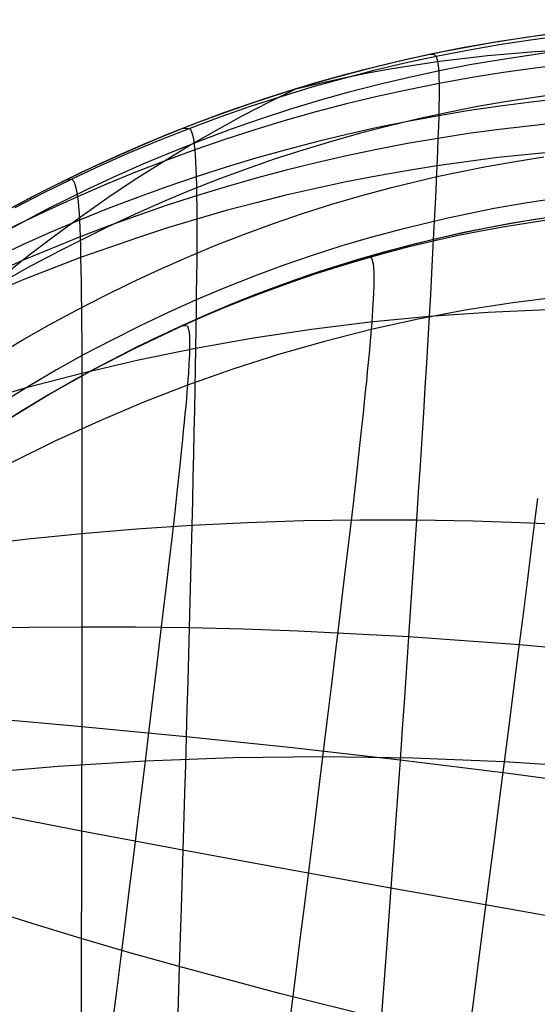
# Model space of a CAD drawing. Header units: millimetres. Extents: x -58 to 58, y -58 to 57.
# Tile 10 of 102: x -24.12 to -15.56, y -47.36 to -31.07. Entities that reach past the tile are written whole.
import ezdxf

# ---------------------------------------------------------------- set-up
doc = ezdxf.new("R2010")
doc.units = ezdxf.units.MM
doc.header["$MEASUREMENT"] = 0
doc.layers.add('Predefinito', color=5, linetype='Continuous')

msp = doc.modelspace()

# ---------------------------------------------------------------- linework, layer by layer
at = {"layer": 'Predefinito'}
for points in [[(-15.336, -31.31), (-16.229, -31.442), (-17.125, -31.606), (-17.575, -31.7), (-18.025, -31.803), (-18.475, -31.915), (-18.926, -32.036), (-19.378, -32.166), (-19.83, -32.305), (-20.283, -32.454), (-20.735, -32.612), (-21.188, -32.78), (-21.641, -32.958), (-22.094, -33.146), (-22.547, -33.344), (-23, -33.553), (-23.453, -33.772), (-23.905, -34.001), (-24.358, -34.24)], [(-15.314, -32.316), (-16.059, -32.427), (-16.551, -32.513), (-17.04, -32.609), (-17.527, -32.714), (-18.01, -32.829), (-18.49, -32.953), (-18.967, -33.087), (-19.442, -33.231), (-19.913, -33.384), (-20.381, -33.547), (-20.846, -33.72), (-21.308, -33.902), (-21.767, -34.094), (-22.223, -34.295), (-22.677, -34.506), (-23.463, -34.898), (-24.016, -35.193), (-24.452, -35.438)], [(-24.743, -36.775), (-24.081, -36.378), (-23.636, -36.125), (-23.186, -35.881), (-22.733, -35.646), (-22.275, -35.422), (-21.814, -35.207), (-21.348, -35.002), (-20.879, -34.807), (-20.405, -34.622), (-19.927, -34.447), (-19.445, -34.282), (-18.959, -34.128), (-18.468, -33.984), (-17.973, -33.851), (-17.223, -33.67), (-16.465, -33.514), (-15.96, -33.424), (-15.454, -33.345)], [(-15.146, -34.311), (-15.567, -34.374), (-15.989, -34.444), (-16.411, -34.522), (-16.834, -34.609), (-17.256, -34.704), (-17.679, -34.808), (-18.102, -34.92), (-18.526, -35.042), (-18.95, -35.173), (-19.374, -35.313), (-19.799, -35.464), (-20.224, -35.623), (-20.65, -35.793), (-21.076, -35.974), (-21.503, -36.164), (-21.93, -36.366), (-22.358, -36.578), (-22.787, -36.801), (-23.216, -37.035), (-23.646, -37.281), (-24.076, -37.539), (-24.507, -37.808)], [(-15.146, -34.311), (-15.567, -34.374), (-15.989, -34.444), (-16.411, -34.522), (-16.834, -34.609), (-17.256, -34.704), (-17.679, -34.808), (-18.102, -34.92), (-18.526, -35.042), (-18.95, -35.173), (-19.374, -35.313), (-19.799, -35.464), (-20.224, -35.623), (-20.65, -35.793), (-21.076, -35.974), (-21.503, -36.164), (-21.93, -36.366), (-22.358, -36.578), (-22.787, -36.801), (-23.216, -37.035), (-23.646, -37.281), (-24.076, -37.539), (-24.507, -37.808)], [(-15.206, -34.319), (-16.009, -34.447), (-16.408, -34.522), (-16.807, -34.603), (-17.204, -34.692), (-17.599, -34.788), (-17.993, -34.891), (-18.385, -35.001), (-18.774, -35.118), (-19.161, -35.242), (-19.546, -35.373), (-19.928, -35.511), (-20.309, -35.656), (-20.686, -35.808), (-21.061, -35.967), (-21.434, -36.133), (-22.168, -36.482), (-22.89, -36.856), (-23.6, -37.255), (-24.298, -37.676)]]:
    msp.add_lwpolyline(points, dxfattribs=at)
at = {"layer": 'Predefinito', "extrusion": (0.98969, 0.143224, 0)}
msp.add_lwpolyline([(-29.788, 320), (-29.766, 320), (-29.744, 319.999), (-29.721, 319.998), (-29.698, 319.996), (-29.676, 319.994), (-29.653, 319.991), (-29.629, 319.987), (-29.606, 319.983), (-29.583, 319.979), (-29.56, 319.974), (-29.536, 319.968), (-29.513, 319.961), (-29.49, 319.954), (-29.467, 319.947), (-29.443, 319.939), (-29.42, 319.93), (-29.397, 319.92), (-29.374, 319.91), (-29.352, 319.9), (-29.329, 319.888), (-29.307, 319.876), (-29.285, 319.864), (-29.263, 319.851), (-29.241, 319.837), (-29.22, 319.823), (-29.199, 319.808), (-29.178, 319.792), (-29.158, 319.776), (-29.138, 319.76), (-29.119, 319.743), (-29.1, 319.725), (-29.081, 319.707), (-29.063, 319.689), (-29.046, 319.67), (-29.028, 319.65), (-29.012, 319.63), (-28.996, 319.61), (-28.98, 319.589), (-28.966, 319.568), (-28.951, 319.547), (-28.938, 319.526), (-28.924, 319.504), (-28.912, 319.482), (-28.9, 319.459), (-28.889, 319.437), (-28.878, 319.414), (-28.868, 319.391), (-28.858, 319.368), (-28.85, 319.345), (-28.841, 319.322), (-28.834, 319.298), (-28.827, 319.275), (-28.82, 319.252), (-28.815, 319.229), (-28.81, 319.205), (-28.805, 319.182), (-28.801, 319.159), (-28.798, 319.136), (-28.795, 319.113), (-28.792, 319.09), (-28.791, 319.067), (-28.789, 319.045), (-28.789, 319.022), (-28.788, 319)], dxfattribs=at)
at = {"layer": 'Predefinito', "extrusion": (0.98671, 0.162491, 0)}
msp.add_lwpolyline([(-29.387, 320), (-29.365, 320), (-29.343, 319.999), (-29.32, 319.998), (-29.297, 319.996), (-29.274, 319.994), (-29.251, 319.991), (-29.228, 319.987), (-29.205, 319.983), (-29.182, 319.979), (-29.159, 319.974), (-29.135, 319.968), (-29.112, 319.961), (-29.089, 319.954), (-29.065, 319.947), (-29.042, 319.939), (-29.019, 319.93), (-28.996, 319.92), (-28.973, 319.91), (-28.95, 319.9), (-28.928, 319.888), (-28.905, 319.876), (-28.883, 319.864), (-28.861, 319.851), (-28.84, 319.837), (-28.819, 319.823), (-28.798, 319.808), (-28.777, 319.792), (-28.757, 319.776), (-28.737, 319.76), (-28.718, 319.743), (-28.699, 319.725), (-28.68, 319.707), (-28.662, 319.689), (-28.644, 319.67), (-28.627, 319.65), (-28.611, 319.63), (-28.595, 319.61), (-28.579, 319.589), (-28.564, 319.568), (-28.55, 319.547), (-28.536, 319.526), (-28.523, 319.504), (-28.511, 319.482), (-28.499, 319.459), (-28.488, 319.437), (-28.477, 319.414), (-28.467, 319.391), (-28.457, 319.368), (-28.448, 319.345), (-28.44, 319.322), (-28.433, 319.298), (-28.426, 319.275), (-28.419, 319.252), (-28.414, 319.229), (-28.408, 319.205), (-28.404, 319.182), (-28.4, 319.159), (-28.396, 319.136), (-28.393, 319.113), (-28.391, 319.09), (-28.389, 319.067), (-28.388, 319.045), (-28.387, 319.022), (-28.387, 319)], dxfattribs=at)
at = {"layer": 'Predefinito', "extrusion": (0.979499, 0.201447, 0)}
msp.add_lwpolyline([(-28.508, 320), (-28.486, 320), (-28.463, 319.999), (-28.441, 319.998), (-28.418, 319.996), (-28.395, 319.994), (-28.372, 319.991), (-28.349, 319.987), (-28.326, 319.983), (-28.303, 319.979), (-28.279, 319.974), (-28.256, 319.968), (-28.233, 319.961), (-28.209, 319.954), (-28.186, 319.947), (-28.163, 319.939), (-28.14, 319.93), (-28.117, 319.92), (-28.094, 319.91), (-28.071, 319.9), (-28.049, 319.888), (-28.026, 319.876), (-28.004, 319.864), (-27.982, 319.851), (-27.961, 319.837), (-27.939, 319.823), (-27.918, 319.808), (-27.898, 319.792), (-27.878, 319.776), (-27.858, 319.76), (-27.838, 319.743), (-27.819, 319.725), (-27.801, 319.707), (-27.783, 319.689), (-27.765, 319.67), (-27.748, 319.65), (-27.731, 319.63), (-27.715, 319.61), (-27.7, 319.589), (-27.685, 319.568), (-27.671, 319.547), (-27.657, 319.526), (-27.644, 319.504), (-27.631, 319.482), (-27.62, 319.459), (-27.608, 319.437), (-27.598, 319.414), (-27.588, 319.391), (-27.578, 319.368), (-27.569, 319.345), (-27.561, 319.322), (-27.553, 319.298), (-27.546, 319.275), (-27.54, 319.252), (-27.534, 319.229), (-27.529, 319.205), (-27.525, 319.182), (-27.521, 319.159), (-27.517, 319.136), (-27.514, 319.113), (-27.512, 319.09), (-27.51, 319.067), (-27.509, 319.045), (-27.508, 319.022), (-27.508, 319)], dxfattribs=at)
at = {"layer": 'Predefinito', "extrusion": (0.959966, 0.280117, 0)}
msp.add_lwpolyline([(-26.449, 320), (-26.427, 320), (-26.405, 319.999), (-26.382, 319.998), (-26.36, 319.996), (-26.337, 319.994), (-26.314, 319.991), (-26.291, 319.987), (-26.267, 319.983), (-26.244, 319.979), (-26.221, 319.974), (-26.198, 319.968), (-26.174, 319.961), (-26.151, 319.954), (-26.128, 319.947), (-26.104, 319.939), (-26.081, 319.93), (-26.058, 319.92), (-26.035, 319.91), (-26.013, 319.9), (-25.99, 319.888), (-25.968, 319.876), (-25.946, 319.864), (-25.924, 319.851), (-25.902, 319.837), (-25.881, 319.823), (-25.86, 319.808), (-25.839, 319.792), (-25.819, 319.776), (-25.799, 319.76), (-25.78, 319.743), (-25.761, 319.725), (-25.742, 319.707), (-25.724, 319.689), (-25.707, 319.67), (-25.69, 319.65), (-25.673, 319.63), (-25.657, 319.61), (-25.642, 319.589), (-25.627, 319.568), (-25.612, 319.547), (-25.599, 319.526), (-25.586, 319.504), (-25.573, 319.482), (-25.561, 319.459), (-25.55, 319.437), (-25.539, 319.414), (-25.529, 319.391), (-25.52, 319.368), (-25.511, 319.345), (-25.503, 319.322), (-25.495, 319.298), (-25.488, 319.275), (-25.482, 319.252), (-25.476, 319.229), (-25.471, 319.205), (-25.466, 319.182), (-25.462, 319.159), (-25.459, 319.136), (-25.456, 319.113), (-25.453, 319.09), (-25.452, 319.067), (-25.45, 319.045), (-25.45, 319.022), (-25.449, 319)], dxfattribs=at)
at = {"layer": 'Predefinito', "extrusion": (1, 0, 0)}
msp.add_lwpolyline([(-32.305, 319), (-32.305, 59.998)], dxfattribs=at)
at = {"layer": 'Predefinito', "extrusion": (0.954019, 0.299746, 0)}
msp.add_lwpolyline([(-25.875, 320), (-25.853, 320), (-25.831, 319.999), (-25.808, 319.998), (-25.785, 319.996), (-25.763, 319.994), (-25.74, 319.991), (-25.717, 319.987), (-25.693, 319.983), (-25.67, 319.979), (-25.647, 319.974), (-25.623, 319.968), (-25.6, 319.961), (-25.577, 319.954), (-25.554, 319.947), (-25.53, 319.939), (-25.507, 319.93), (-25.484, 319.92), (-25.461, 319.91), (-25.439, 319.9), (-25.416, 319.888), (-25.394, 319.876), (-25.372, 319.864), (-25.35, 319.851), (-25.328, 319.837), (-25.307, 319.823), (-25.286, 319.808), (-25.265, 319.792), (-25.245, 319.776), (-25.225, 319.76), (-25.206, 319.743), (-25.187, 319.725), (-25.168, 319.707), (-25.15, 319.689), (-25.133, 319.67), (-25.115, 319.65), (-25.099, 319.63), (-25.083, 319.61), (-25.067, 319.589), (-25.053, 319.568), (-25.038, 319.547), (-25.025, 319.526), (-25.011, 319.504), (-24.999, 319.482), (-24.987, 319.459), (-24.976, 319.437), (-24.965, 319.414), (-24.955, 319.391), (-24.946, 319.368), (-24.937, 319.345), (-24.928, 319.322), (-24.921, 319.298), (-24.914, 319.275), (-24.908, 319.252), (-24.902, 319.229), (-24.897, 319.205), (-24.892, 319.182), (-24.888, 319.159), (-24.885, 319.136), (-24.882, 319.113), (-24.879, 319.09), (-24.878, 319.067), (-24.876, 319.045), (-24.876, 319.022), (-24.875, 319)], dxfattribs=at)
at = {"layer": 'Predefinito', "extrusion": (0.947654, 0.3193, 0)}
msp.add_lwpolyline([(-25.279, 320), (-25.256, 320), (-25.234, 319.999), (-25.211, 319.998), (-25.189, 319.996), (-25.166, 319.994), (-25.143, 319.991), (-25.12, 319.987), (-25.097, 319.983), (-25.073, 319.979), (-25.05, 319.974), (-25.027, 319.968), (-25.003, 319.961), (-24.98, 319.954), (-24.957, 319.947), (-24.934, 319.939), (-24.91, 319.93), (-24.887, 319.92), (-24.865, 319.91), (-24.842, 319.9), (-24.819, 319.888), (-24.797, 319.876), (-24.775, 319.864), (-24.753, 319.851), (-24.731, 319.837), (-24.71, 319.823), (-24.689, 319.808), (-24.668, 319.792), (-24.648, 319.776), (-24.628, 319.76), (-24.609, 319.743), (-24.59, 319.725), (-24.571, 319.707), (-24.553, 319.689), (-24.536, 319.67), (-24.519, 319.65), (-24.502, 319.63), (-24.486, 319.61), (-24.471, 319.589), (-24.456, 319.568), (-24.442, 319.547), (-24.428, 319.526), (-24.415, 319.504), (-24.402, 319.482), (-24.39, 319.459), (-24.379, 319.437), (-24.368, 319.414), (-24.358, 319.391), (-24.349, 319.368), (-24.34, 319.345), (-24.332, 319.322), (-24.324, 319.298), (-24.317, 319.275), (-24.311, 319.252), (-24.305, 319.229), (-24.3, 319.205), (-24.295, 319.182), (-24.291, 319.159), (-24.288, 319.136), (-24.285, 319.113), (-24.283, 319.09), (-24.281, 319.067), (-24.28, 319.045), (-24.279, 319.022), (-24.279, 319)], dxfattribs=at)
at = {"layer": 'Predefinito', "extrusion": (0.933871, 0.35761, 0)}
msp.add_lwpolyline([(-24.035, 320), (-24.013, 320), (-23.991, 319.999), (-23.968, 319.998), (-23.946, 319.996), (-23.923, 319.994), (-23.9, 319.991), (-23.877, 319.987), (-23.853, 319.983), (-23.83, 319.979), (-23.807, 319.974), (-23.784, 319.968), (-23.76, 319.961), (-23.737, 319.954), (-23.714, 319.947), (-23.69, 319.939), (-23.667, 319.93), (-23.644, 319.92), (-23.621, 319.91), (-23.599, 319.9), (-23.576, 319.888), (-23.554, 319.876), (-23.532, 319.864), (-23.51, 319.851), (-23.488, 319.837), (-23.467, 319.823), (-23.446, 319.808), (-23.425, 319.792), (-23.405, 319.776), (-23.385, 319.76), (-23.366, 319.743), (-23.347, 319.725), (-23.328, 319.707), (-23.31, 319.689), (-23.293, 319.67), (-23.276, 319.65), (-23.259, 319.63), (-23.243, 319.61), (-23.228, 319.589), (-23.213, 319.568), (-23.198, 319.547), (-23.185, 319.526), (-23.172, 319.504), (-23.159, 319.482), (-23.147, 319.459), (-23.136, 319.437), (-23.125, 319.414), (-23.115, 319.391), (-23.106, 319.368), (-23.097, 319.345), (-23.089, 319.322), (-23.081, 319.298), (-23.074, 319.275), (-23.068, 319.252), (-23.062, 319.229), (-23.057, 319.205), (-23.052, 319.182), (-23.048, 319.159), (-23.045, 319.136), (-23.042, 319.113), (-23.039, 319.09), (-23.038, 319.067), (-23.036, 319.045), (-23.036, 319.022), (-23.035, 319)], dxfattribs=at)
at = {"layer": 'Predefinito', "extrusion": (0.98682, 0.16182, 0)}
msp.add_lwpolyline([(-30.401, 320), (-30.423, 320), (-30.445, 319.999), (-30.468, 319.998), (-30.491, 319.996), (-30.514, 319.994), (-30.537, 319.991), (-30.56, 319.987), (-30.583, 319.983), (-30.606, 319.979), (-30.629, 319.974), (-30.653, 319.968), (-30.676, 319.961), (-30.699, 319.954), (-30.723, 319.947), (-30.746, 319.939), (-30.769, 319.93), (-30.792, 319.92), (-30.815, 319.91), (-30.838, 319.9), (-30.86, 319.888), (-30.883, 319.876), (-30.905, 319.864), (-30.926, 319.851), (-30.948, 319.837), (-30.969, 319.823), (-30.99, 319.808), (-31.011, 319.792), (-31.031, 319.776), (-31.051, 319.76), (-31.07, 319.743), (-31.089, 319.725), (-31.108, 319.707), (-31.126, 319.689), (-31.144, 319.67), (-31.161, 319.65), (-31.177, 319.63), (-31.193, 319.61), (-31.209, 319.589), (-31.224, 319.568), (-31.238, 319.547), (-31.252, 319.526), (-31.265, 319.504), (-31.277, 319.482), (-31.289, 319.459), (-31.3, 319.437), (-31.311, 319.414), (-31.321, 319.391), (-31.331, 319.368), (-31.339, 319.345), (-31.348, 319.322), (-31.355, 319.298), (-31.362, 319.275), (-31.369, 319.252), (-31.374, 319.229), (-31.38, 319.205), (-31.384, 319.182), (-31.388, 319.159), (-31.392, 319.136), (-31.395, 319.113), (-31.397, 319.09), (-31.399, 319.067), (-31.4, 319.045), (-31.401, 319.022), (-31.401, 319)], dxfattribs=at)
at = {"layer": 'Predefinito', "extrusion": (0.902605, 0.430471, 0)}
msp.add_lwpolyline([(-21.384, 320), (-21.362, 320), (-21.339, 319.999), (-21.317, 319.998), (-21.294, 319.996), (-21.271, 319.994), (-21.248, 319.991), (-21.225, 319.987), (-21.202, 319.983), (-21.179, 319.979), (-21.155, 319.974), (-21.132, 319.968), (-21.109, 319.961), (-21.085, 319.954), (-21.062, 319.947), (-21.039, 319.939), (-21.016, 319.93), (-20.993, 319.92), (-20.97, 319.91), (-20.947, 319.9), (-20.925, 319.888), (-20.902, 319.876), (-20.88, 319.864), (-20.858, 319.851), (-20.837, 319.837), (-20.815, 319.823), (-20.794, 319.808), (-20.774, 319.792), (-20.754, 319.776), (-20.734, 319.76), (-20.714, 319.743), (-20.695, 319.725), (-20.677, 319.707), (-20.659, 319.689), (-20.641, 319.67), (-20.624, 319.65), (-20.608, 319.63), (-20.592, 319.61), (-20.576, 319.589), (-20.561, 319.568), (-20.547, 319.547), (-20.533, 319.526), (-20.52, 319.504), (-20.508, 319.482), (-20.496, 319.459), (-20.484, 319.437), (-20.474, 319.414), (-20.464, 319.391), (-20.454, 319.368), (-20.445, 319.345), (-20.437, 319.322), (-20.429, 319.298), (-20.422, 319.275), (-20.416, 319.252), (-20.41, 319.229), (-20.405, 319.205), (-20.401, 319.182), (-20.397, 319.159), (-20.393, 319.136), (-20.39, 319.113), (-20.388, 319.09), (-20.386, 319.067), (-20.385, 319.045), (-20.384, 319.022), (-20.384, 319)], dxfattribs=at)
at = {"layer": 'Predefinito', "extrusion": (0.976247, 0.21666, 0)}
msp.add_lwpolyline([(-29.139, 320), (-29.161, 320), (-29.184, 319.999), (-29.206, 319.998), (-29.229, 319.996), (-29.252, 319.994), (-29.275, 319.991), (-29.298, 319.987), (-29.321, 319.983), (-29.344, 319.979), (-29.368, 319.974), (-29.391, 319.968), (-29.414, 319.961), (-29.438, 319.954), (-29.461, 319.947), (-29.484, 319.939), (-29.507, 319.93), (-29.53, 319.92), (-29.553, 319.91), (-29.576, 319.9), (-29.598, 319.888), (-29.621, 319.876), (-29.643, 319.864), (-29.665, 319.851), (-29.686, 319.837), (-29.708, 319.823), (-29.729, 319.808), (-29.749, 319.792), (-29.769, 319.776), (-29.789, 319.76), (-29.809, 319.743), (-29.828, 319.725), (-29.846, 319.707), (-29.864, 319.689), (-29.882, 319.67), (-29.899, 319.65), (-29.915, 319.63), (-29.931, 319.61), (-29.947, 319.589), (-29.962, 319.568), (-29.976, 319.547), (-29.99, 319.526), (-30.003, 319.504), (-30.016, 319.482), (-30.027, 319.459), (-30.039, 319.437), (-30.049, 319.414), (-30.059, 319.391), (-30.069, 319.368), (-30.078, 319.345), (-30.086, 319.322), (-30.094, 319.298), (-30.101, 319.275), (-30.107, 319.252), (-30.113, 319.229), (-30.118, 319.205), (-30.122, 319.182), (-30.126, 319.159), (-30.13, 319.136), (-30.133, 319.113), (-30.135, 319.09), (-30.137, 319.067), (-30.138, 319.045), (-30.139, 319.022), (-30.139, 319)], dxfattribs=at)
at = {"layer": 'Predefinito', "extrusion": (0.977461, 0.211114, 0)}
msp.add_lwpolyline([(-29.275, 320), (-29.297, 320), (-29.32, 319.999), (-29.342, 319.998), (-29.365, 319.996), (-29.388, 319.994), (-29.411, 319.991), (-29.434, 319.987), (-29.457, 319.983), (-29.48, 319.979), (-29.504, 319.974), (-29.527, 319.968), (-29.55, 319.961), (-29.573, 319.954), (-29.597, 319.947), (-29.62, 319.939), (-29.643, 319.93), (-29.666, 319.92), (-29.689, 319.91), (-29.712, 319.9), (-29.734, 319.888), (-29.757, 319.876), (-29.779, 319.864), (-29.801, 319.851), (-29.822, 319.837), (-29.843, 319.823), (-29.864, 319.808), (-29.885, 319.792), (-29.905, 319.776), (-29.925, 319.76), (-29.945, 319.743), (-29.964, 319.725), (-29.982, 319.707), (-30, 319.689), (-30.018, 319.67), (-30.035, 319.65), (-30.051, 319.63), (-30.067, 319.61), (-30.083, 319.589), (-30.098, 319.568), (-30.112, 319.547), (-30.126, 319.526), (-30.139, 319.504), (-30.151, 319.482), (-30.163, 319.459), (-30.175, 319.437), (-30.185, 319.414), (-30.195, 319.391), (-30.205, 319.368), (-30.214, 319.345), (-30.222, 319.322), (-30.229, 319.298), (-30.236, 319.275), (-30.243, 319.252), (-30.249, 319.229), (-30.254, 319.205), (-30.258, 319.182), (-30.262, 319.159), (-30.266, 319.136), (-30.269, 319.113), (-30.271, 319.09), (-30.273, 319.067), (-30.274, 319.045), (-30.275, 319.022), (-30.275, 319)], dxfattribs=at)
at = {"layer": 'Predefinito', "extrusion": (0.978642, 0.205573, 0)}
msp.add_lwpolyline([(-29.409, 320), (-29.431, 320), (-29.453, 319.999), (-29.476, 319.998), (-29.499, 319.996), (-29.522, 319.994), (-29.545, 319.991), (-29.568, 319.987), (-29.591, 319.983), (-29.614, 319.979), (-29.637, 319.974), (-29.661, 319.968), (-29.684, 319.961), (-29.707, 319.954), (-29.731, 319.947), (-29.754, 319.939), (-29.777, 319.93), (-29.8, 319.92), (-29.823, 319.91), (-29.846, 319.9), (-29.868, 319.888), (-29.891, 319.876), (-29.913, 319.864), (-29.935, 319.851), (-29.956, 319.837), (-29.977, 319.823), (-29.998, 319.808), (-30.019, 319.792), (-30.039, 319.776), (-30.059, 319.76), (-30.078, 319.743), (-30.097, 319.725), (-30.116, 319.707), (-30.134, 319.689), (-30.152, 319.67), (-30.169, 319.65), (-30.185, 319.63), (-30.201, 319.61), (-30.217, 319.589), (-30.232, 319.568), (-30.246, 319.547), (-30.26, 319.526), (-30.273, 319.504), (-30.285, 319.482), (-30.297, 319.459), (-30.308, 319.437), (-30.319, 319.414), (-30.329, 319.391), (-30.339, 319.368), (-30.348, 319.345), (-30.356, 319.322), (-30.363, 319.298), (-30.37, 319.275), (-30.377, 319.252), (-30.382, 319.229), (-30.388, 319.205), (-30.392, 319.182), (-30.396, 319.159), (-30.4, 319.136), (-30.403, 319.113), (-30.405, 319.09), (-30.407, 319.067), (-30.408, 319.045), (-30.409, 319.022), (-30.409, 319)], dxfattribs=at)
at = {"layer": 'Predefinito', "extrusion": (0.89412, 0.447828, 0)}
msp.add_lwpolyline([(-20.693, 320), (-20.67, 320), (-20.648, 319.999), (-20.626, 319.998), (-20.603, 319.996), (-20.58, 319.994), (-20.557, 319.991), (-20.534, 319.987), (-20.511, 319.983), (-20.487, 319.979), (-20.464, 319.974), (-20.441, 319.968), (-20.418, 319.961), (-20.394, 319.954), (-20.371, 319.947), (-20.348, 319.939), (-20.325, 319.93), (-20.302, 319.92), (-20.279, 319.91), (-20.256, 319.9), (-20.233, 319.888), (-20.211, 319.876), (-20.189, 319.864), (-20.167, 319.851), (-20.145, 319.837), (-20.124, 319.823), (-20.103, 319.808), (-20.083, 319.792), (-20.062, 319.776), (-20.043, 319.76), (-20.023, 319.743), (-20.004, 319.725), (-19.986, 319.707), (-19.967, 319.689), (-19.95, 319.67), (-19.933, 319.65), (-19.916, 319.63), (-19.9, 319.61), (-19.885, 319.589), (-19.87, 319.568), (-19.856, 319.547), (-19.842, 319.526), (-19.829, 319.504), (-19.816, 319.482), (-19.804, 319.459), (-19.793, 319.437), (-19.782, 319.414), (-19.772, 319.391), (-19.763, 319.368), (-19.754, 319.345), (-19.746, 319.322), (-19.738, 319.298), (-19.731, 319.275), (-19.725, 319.252), (-19.719, 319.229), (-19.714, 319.205), (-19.709, 319.182), (-19.705, 319.159), (-19.702, 319.136), (-19.699, 319.113), (-19.697, 319.09), (-19.695, 319.067), (-19.694, 319.045), (-19.693, 319.022), (-19.693, 319)], dxfattribs=at)
at = {"layer": 'Predefinito', "extrusion": (0.968271, 0.249903, 0)}
msp.add_lwpolyline([(-28.285, 320), (-28.307, 320), (-28.33, 319.999), (-28.352, 319.998), (-28.375, 319.996), (-28.398, 319.994), (-28.421, 319.991), (-28.444, 319.987), (-28.467, 319.983), (-28.49, 319.979), (-28.514, 319.974), (-28.537, 319.968), (-28.56, 319.961), (-28.584, 319.954), (-28.607, 319.947), (-28.63, 319.939), (-28.653, 319.93), (-28.676, 319.92), (-28.699, 319.91), (-28.722, 319.9), (-28.745, 319.888), (-28.767, 319.876), (-28.789, 319.864), (-28.811, 319.851), (-28.832, 319.837), (-28.854, 319.823), (-28.875, 319.808), (-28.895, 319.792), (-28.916, 319.776), (-28.935, 319.76), (-28.955, 319.743), (-28.974, 319.725), (-28.992, 319.707), (-29.01, 319.689), (-29.028, 319.67), (-29.045, 319.65), (-29.062, 319.63), (-29.078, 319.61), (-29.093, 319.589), (-29.108, 319.568), (-29.122, 319.547), (-29.136, 319.526), (-29.149, 319.504), (-29.162, 319.482), (-29.173, 319.459), (-29.185, 319.437), (-29.195, 319.414), (-29.206, 319.391), (-29.215, 319.368), (-29.224, 319.345), (-29.232, 319.322), (-29.24, 319.298), (-29.247, 319.275), (-29.253, 319.252), (-29.259, 319.229), (-29.264, 319.205), (-29.269, 319.182), (-29.273, 319.159), (-29.276, 319.136), (-29.279, 319.113), (-29.281, 319.09), (-29.283, 319.067), (-29.284, 319.045), (-29.285, 319.022), (-29.285, 319)], dxfattribs=at)
at = {"layer": 'Predefinito', "extrusion": (0.973719, 0.227751, 0)}
msp.add_lwpolyline([(-28.862, 320), (-28.884, 320), (-28.906, 319.999), (-28.929, 319.998), (-28.952, 319.996), (-28.975, 319.994), (-28.997, 319.991), (-29.021, 319.987), (-29.044, 319.983), (-29.067, 319.979), (-29.09, 319.974), (-29.114, 319.968), (-29.137, 319.961), (-29.16, 319.954), (-29.184, 319.947), (-29.207, 319.939), (-29.23, 319.93), (-29.253, 319.92), (-29.276, 319.91), (-29.299, 319.9), (-29.321, 319.888), (-29.343, 319.876), (-29.366, 319.864), (-29.387, 319.851), (-29.409, 319.837), (-29.43, 319.823), (-29.451, 319.808), (-29.472, 319.792), (-29.492, 319.776), (-29.512, 319.76), (-29.531, 319.743), (-29.55, 319.725), (-29.569, 319.707), (-29.587, 319.689), (-29.605, 319.67), (-29.622, 319.65), (-29.638, 319.63), (-29.654, 319.61), (-29.67, 319.589), (-29.684, 319.568), (-29.699, 319.547), (-29.713, 319.526), (-29.726, 319.504), (-29.738, 319.482), (-29.75, 319.459), (-29.761, 319.437), (-29.772, 319.414), (-29.782, 319.391), (-29.792, 319.368), (-29.8, 319.345), (-29.809, 319.322), (-29.816, 319.298), (-29.823, 319.275), (-29.83, 319.252), (-29.835, 319.229), (-29.841, 319.205), (-29.845, 319.182), (-29.849, 319.159), (-29.853, 319.136), (-29.855, 319.113), (-29.858, 319.09), (-29.86, 319.067), (-29.861, 319.045), (-29.862, 319.022), (-29.862, 319)], dxfattribs=at)
at = {"layer": 'Predefinito', "extrusion": (0.88979, 0.456371, 0)}
msp.add_lwpolyline([(-20.344, 320), (-20.321, 320), (-20.299, 319.999), (-20.276, 319.998), (-20.254, 319.996), (-20.231, 319.994), (-20.208, 319.991), (-20.185, 319.987), (-20.162, 319.983), (-20.138, 319.979), (-20.115, 319.974), (-20.092, 319.968), (-20.068, 319.961), (-20.045, 319.954), (-20.022, 319.947), (-19.999, 319.939), (-19.975, 319.93), (-19.952, 319.92), (-19.93, 319.91), (-19.907, 319.9), (-19.884, 319.888), (-19.862, 319.876), (-19.84, 319.864), (-19.818, 319.851), (-19.796, 319.837), (-19.775, 319.823), (-19.754, 319.808), (-19.733, 319.792), (-19.713, 319.776), (-19.693, 319.76), (-19.674, 319.743), (-19.655, 319.725), (-19.636, 319.707), (-19.618, 319.689), (-19.601, 319.67), (-19.584, 319.65), (-19.567, 319.63), (-19.551, 319.61), (-19.536, 319.589), (-19.521, 319.568), (-19.507, 319.547), (-19.493, 319.526), (-19.48, 319.504), (-19.467, 319.482), (-19.455, 319.459), (-19.444, 319.437), (-19.433, 319.414), (-19.423, 319.391), (-19.414, 319.368), (-19.405, 319.345), (-19.397, 319.322), (-19.389, 319.298), (-19.382, 319.275), (-19.376, 319.252), (-19.37, 319.229), (-19.365, 319.205), (-19.36, 319.182), (-19.356, 319.159), (-19.353, 319.136), (-19.35, 319.113), (-19.348, 319.09), (-19.346, 319.067), (-19.345, 319.045), (-19.344, 319.022), (-19.344, 319)], dxfattribs=at)
at = {"layer": 'Predefinito', "extrusion": (0.885407, 0.464817, 0)}
msp.add_lwpolyline([(-19.992, 320), (-19.97, 320), (-19.948, 319.999), (-19.925, 319.998), (-19.903, 319.996), (-19.88, 319.994), (-19.857, 319.991), (-19.834, 319.987), (-19.81, 319.983), (-19.787, 319.979), (-19.764, 319.974), (-19.741, 319.968), (-19.717, 319.961), (-19.694, 319.954), (-19.671, 319.947), (-19.647, 319.939), (-19.624, 319.93), (-19.601, 319.92), (-19.578, 319.91), (-19.556, 319.9), (-19.533, 319.888), (-19.511, 319.876), (-19.489, 319.864), (-19.467, 319.851), (-19.445, 319.837), (-19.424, 319.823), (-19.403, 319.808), (-19.382, 319.792), (-19.362, 319.776), (-19.342, 319.76), (-19.323, 319.743), (-19.304, 319.725), (-19.285, 319.707), (-19.267, 319.689), (-19.25, 319.67), (-19.233, 319.65), (-19.216, 319.63), (-19.2, 319.61), (-19.185, 319.589), (-19.17, 319.568), (-19.155, 319.547), (-19.142, 319.526), (-19.129, 319.504), (-19.116, 319.482), (-19.104, 319.459), (-19.093, 319.437), (-19.082, 319.414), (-19.072, 319.391), (-19.063, 319.368), (-19.054, 319.345), (-19.046, 319.322), (-19.038, 319.298), (-19.031, 319.275), (-19.025, 319.252), (-19.019, 319.229), (-19.014, 319.205), (-19.009, 319.182), (-19.005, 319.159), (-19.002, 319.136), (-18.999, 319.113), (-18.996, 319.09), (-18.995, 319.067), (-18.993, 319.045), (-18.993, 319.022), (-18.992, 319)], dxfattribs=at)
at = {"layer": 'Predefinito', "extrusion": (0.941504, 0.337002, 0)}
msp.add_lwpolyline([(-25.716, 320), (-25.738, 320), (-25.761, 319.999), (-25.783, 319.998), (-25.806, 319.996), (-25.829, 319.994), (-25.852, 319.991), (-25.875, 319.987), (-25.898, 319.983), (-25.922, 319.979), (-25.945, 319.974), (-25.968, 319.968), (-25.991, 319.961), (-26.015, 319.954), (-26.038, 319.947), (-26.061, 319.939), (-26.084, 319.93), (-26.107, 319.92), (-26.13, 319.91), (-26.153, 319.9), (-26.176, 319.888), (-26.198, 319.876), (-26.22, 319.864), (-26.242, 319.851), (-26.264, 319.837), (-26.285, 319.823), (-26.306, 319.808), (-26.326, 319.792), (-26.347, 319.776), (-26.366, 319.76), (-26.386, 319.743), (-26.405, 319.725), (-26.423, 319.707), (-26.441, 319.689), (-26.459, 319.67), (-26.476, 319.65), (-26.493, 319.63), (-26.509, 319.61), (-26.524, 319.589), (-26.539, 319.568), (-26.553, 319.547), (-26.567, 319.526), (-26.58, 319.504), (-26.593, 319.482), (-26.605, 319.459), (-26.616, 319.437), (-26.627, 319.414), (-26.637, 319.391), (-26.646, 319.368), (-26.655, 319.345), (-26.663, 319.322), (-26.671, 319.298), (-26.678, 319.275), (-26.684, 319.252), (-26.69, 319.229), (-26.695, 319.205), (-26.7, 319.182), (-26.704, 319.159), (-26.707, 319.136), (-26.71, 319.113), (-26.712, 319.09), (-26.714, 319.067), (-26.715, 319.045), (-26.716, 319.022), (-26.716, 319)], dxfattribs=at)
at = {"layer": 'Predefinito', "extrusion": (0.90788, 0.41923, 0)}
msp.add_lwpolyline([(-22.818, 320), (-22.84, 320), (-22.863, 319.999), (-22.885, 319.998), (-22.908, 319.996), (-22.931, 319.994), (-22.954, 319.991), (-22.977, 319.987), (-23, 319.983), (-23.023, 319.979), (-23.047, 319.974), (-23.07, 319.968), (-23.093, 319.961), (-23.116, 319.954), (-23.14, 319.947), (-23.163, 319.939), (-23.186, 319.93), (-23.209, 319.92), (-23.232, 319.91), (-23.255, 319.9), (-23.277, 319.888), (-23.3, 319.876), (-23.322, 319.864), (-23.344, 319.851), (-23.365, 319.837), (-23.386, 319.823), (-23.407, 319.808), (-23.428, 319.792), (-23.448, 319.776), (-23.468, 319.76), (-23.488, 319.743), (-23.507, 319.725), (-23.525, 319.707), (-23.543, 319.689), (-23.561, 319.67), (-23.578, 319.65), (-23.594, 319.63), (-23.61, 319.61), (-23.626, 319.589), (-23.641, 319.568), (-23.655, 319.547), (-23.669, 319.526), (-23.682, 319.504), (-23.694, 319.482), (-23.706, 319.459), (-23.718, 319.437), (-23.728, 319.414), (-23.738, 319.391), (-23.748, 319.368), (-23.757, 319.345), (-23.765, 319.322), (-23.772, 319.298), (-23.779, 319.275), (-23.786, 319.252), (-23.792, 319.229), (-23.797, 319.205), (-23.801, 319.182), (-23.805, 319.159), (-23.809, 319.136), (-23.812, 319.113), (-23.814, 319.09), (-23.816, 319.067), (-23.817, 319.045), (-23.818, 319.022), (-23.818, 319)], dxfattribs=at)
at = {"layer": 'Predefinito', "extrusion": (0.869349, 0.494199, 0)}
msp.add_lwpolyline([(-19.723, 320), (-19.745, 320), (-19.767, 319.999), (-19.79, 319.998), (-19.813, 319.996), (-19.836, 319.994), (-19.859, 319.991), (-19.882, 319.987), (-19.905, 319.983), (-19.928, 319.979), (-19.951, 319.974), (-19.975, 319.968), (-19.998, 319.961), (-20.021, 319.954), (-20.045, 319.947), (-20.068, 319.939), (-20.091, 319.93), (-20.114, 319.92), (-20.137, 319.91), (-20.16, 319.9), (-20.182, 319.888), (-20.204, 319.876), (-20.227, 319.864), (-20.248, 319.851), (-20.27, 319.837), (-20.291, 319.823), (-20.312, 319.808), (-20.333, 319.792), (-20.353, 319.776), (-20.373, 319.76), (-20.392, 319.743), (-20.411, 319.725), (-20.43, 319.707), (-20.448, 319.689), (-20.466, 319.67), (-20.483, 319.65), (-20.499, 319.63), (-20.515, 319.61), (-20.531, 319.589), (-20.546, 319.568), (-20.56, 319.547), (-20.574, 319.526), (-20.587, 319.504), (-20.599, 319.482), (-20.611, 319.459), (-20.622, 319.437), (-20.633, 319.414), (-20.643, 319.391), (-20.653, 319.368), (-20.661, 319.345), (-20.67, 319.322), (-20.677, 319.298), (-20.684, 319.275), (-20.691, 319.252), (-20.696, 319.229), (-20.702, 319.205), (-20.706, 319.182), (-20.71, 319.159), (-20.714, 319.136), (-20.716, 319.113), (-20.719, 319.09), (-20.721, 319.067), (-20.722, 319.045), (-20.723, 319.022), (-20.723, 319)], dxfattribs=at)
at = {"layer": 'Predefinito'}
for points in [[(-5.443, -31.56, 60), (-6.971, -31.357, 60), (-7.974, -31.249, 60), (-8.986, -31.164, 60), (-10.01, -31.105, 59.999), (-11.042, -31.074, 59.999), (-12.082, -31.075, 59.999), (-13.127, -31.11, 59.999), (-13.651, -31.142, 59.999), (-14.176, -31.183, 59.999), (-14.701, -31.235, 59.999), (-15.226, -31.296, 59.999), (-15.751, -31.367, 59.999), (-16.276, -31.449, 59.999), (-16.8, -31.542, 59.998), (-17.322, -31.646, 59.998), (-17.884, -31.77, 59.998), (-18.444, -31.907, 59.998), (-19.001, -32.057, 59.999), (-19.555, -32.219, 59.999)], [(-15.448, -31.325, 319), (-16.221, -31.441, 319), (-16.733, -31.53, 319), (-17.242, -31.63, 319), (-17.748, -31.739, 319), (-18.251, -31.858, 319), (-18.751, -31.988, 319), (-19.248, -32.127, 319), (-19.741, -32.277, 319), (-20.232, -32.437, 319), (-20.72, -32.606, 319), (-21.204, -32.786, 319), (-21.685, -32.976, 319), (-22.162, -33.175, 319), (-22.636, -33.385, 319), (-23.107, -33.604, 319), (-23.807, -33.95, 319), (-24.497, -34.316, 319)], [(-15.152, -31.342, 54.962), (-15.673, -31.412, 54.975), (-16.194, -31.491, 54.989), (-16.715, -31.582, 55.003), (-17.235, -31.683, 55.018), (-17.753, -31.794, 55.034), (-18.269, -31.917, 55.051), (-18.784, -32.05, 55.069), (-19.295, -32.193, 55.087), (-19.804, -32.348, 55.107), (-20.31, -32.512, 55.127), (-20.813, -32.687, 55.148), (-21.311, -32.873, 55.17), (-21.805, -33.068, 55.193), (-22.295, -33.273, 55.217), (-22.78, -33.487, 55.241), (-23.26, -33.711, 55.267), (-23.734, -33.943, 55.293), (-24.204, -34.185, 55.32)], [(-19.555, -32.219, 59.999), (-19.158, -32.124, 59.999), (-18.762, -32.036, 60), (-18.366, -31.956, 60.001), (-17.971, -31.884, 60.002), (-17.575, -31.819, 60.002), (-17.18, -31.761, 60.003), (-16.389, -31.667, 60.005), (-15.599, -31.6, 60.007), (-14.809, -31.559, 60.008)], [(-24.356, -34.573, 319.707), (-23.674, -34.211, 319.707), (-22.981, -33.868, 319.707), (-22.515, -33.651, 319.707), (-22.046, -33.444, 319.707), (-21.574, -33.247, 319.707), (-21.099, -33.06, 319.707), (-20.62, -32.882, 319.707), (-20.139, -32.714, 319.707), (-19.654, -32.556, 319.707), (-19.166, -32.408, 319.707), (-18.674, -32.27, 319.707), (-18.18, -32.143, 319.707), (-17.683, -32.025, 319.707), (-17.183, -31.916, 319.707), (-16.679, -31.818, 319.707), (-16.173, -31.73, 319.707), (-15.409, -31.615, 319.707)], [(-17.322, -31.646, 59.999), (-17.276, -31.642, 57.547), (-17.235, -31.683, 55.018), (-17.217, -31.737, 53.732), (-17.203, -31.824, 52.436), (-17.193, -31.952, 51.131), (-17.19, -32.034, 50.477), (-17.188, -32.129, 49.822), (-17.187, -32.238, 49.166), (-17.188, -32.363, 48.511), (-17.19, -32.504, 47.855), (-17.194, -32.663, 47.201), (-17.199, -32.84, 46.548), (-17.206, -33.038, 45.896), (-17.214, -33.255, 45.25), (-17.224, -33.492, 44.612), (-17.235, -33.746, 43.983), (-17.248, -34.018, 43.363), (-17.262, -34.307, 42.752), (-17.278, -34.612, 42.151), (-17.294, -34.933, 41.56), (-17.313, -35.27, 40.978), (-17.332, -35.621, 40.407), (-17.353, -35.986, 39.846), (-17.375, -36.365, 39.295), (-17.398, -36.756, 38.755), (-17.423, -37.161, 38.225), (-17.448, -37.577, 37.706), (-17.475, -38.005, 37.199), (-17.503, -38.444, 36.702), (-17.532, -38.893, 36.217), (-17.562, -39.353, 35.744), (-17.593, -39.822, 35.282), (-17.625, -40.3, 34.832), (-17.658, -40.787, 34.395), (-17.691, -41.282, 33.969), (-17.726, -41.784, 33.556), (-17.761, -42.293, 33.157), (-17.797, -42.806, 32.77), (-17.834, -43.325, 32.396), (-17.871, -43.849, 32.034), (-17.909, -44.376, 31.683), (-17.986, -45.441, 31.015), (-18.064, -46.518, 30.388), (-18.144, -47.603, 29.799)], [(-15.13, -31.816, 49.697), (-15.645, -31.88, 49.726), (-16.16, -31.953, 49.756), (-16.674, -32.036, 49.788), (-17.188, -32.129, 49.822), (-17.7, -32.232, 49.858), (-18.211, -32.345, 49.895), (-18.721, -32.468, 49.934), (-19.228, -32.6, 49.975), (-19.732, -32.742, 50.018), (-20.234, -32.894, 50.062), (-20.733, -33.056, 50.108), (-21.228, -33.227, 50.156), (-21.719, -33.408, 50.206), (-22.207, -33.597, 50.257), (-22.69, -33.796, 50.31), (-23.168, -34.003, 50.365), (-23.643, -34.218, 50.421), (-24.112, -34.442, 50.479), (-24.577, -34.674, 50.539)], [(-24.386, -35.3, 60.023), (-23.946, -34.95, 60.021), (-23.505, -34.616, 60.018), (-23.065, -34.295, 60.016), (-22.626, -33.989, 60.014), (-22.186, -33.696, 60.011), (-21.747, -33.418, 60.009), (-21.308, -33.152, 60.007), (-20.87, -32.9, 60.005), (-20.431, -32.661, 60.003), (-19.993, -32.434, 60.001), (-19.555, -32.219, 59.999)], [(-19.555, -32.219, 59.999), (-20.109, -32.396, 59.998), (-20.659, -32.585, 59.998), (-21.204, -32.786, 59.998), (-21.745, -33, 59.998), (-22.28, -33.226, 59.998), (-22.809, -33.463, 59.998), (-23.332, -33.711, 59.998), (-23.851, -33.972, 59.998), (-24.359, -34.24, 59.998)], [(-15.153, -32.379, 47.039), (-15.664, -32.436, 47.076), (-16.175, -32.503, 47.116), (-16.685, -32.578, 47.157), (-17.194, -32.663, 47.201), (-17.702, -32.757, 47.247), (-18.209, -32.86, 47.295), (-18.714, -32.972, 47.345), (-19.217, -33.094, 47.397), (-19.718, -33.225, 47.452), (-20.216, -33.365, 47.508), (-20.712, -33.514, 47.567), (-21.204, -33.672, 47.628), (-21.693, -33.839, 47.692), (-22.178, -34.014, 47.757), (-22.659, -34.198, 47.824), (-23.137, -34.39, 47.894), (-23.61, -34.59, 47.965), (-24.079, -34.797, 48.039), (-25.004, -35.236, 48.192)], [(-15.176, -32.774, 45.717), (-16.192, -32.889, 45.802), (-16.699, -32.959, 45.848), (-17.206, -33.038, 45.896), (-17.711, -33.125, 45.947), (-18.215, -33.222, 46), (-18.718, -33.328, 46.055), (-19.219, -33.442, 46.113), (-19.717, -33.565, 46.173), (-20.213, -33.697, 46.236), (-20.707, -33.838, 46.301), (-21.198, -33.988, 46.368), (-21.685, -34.145, 46.438), (-22.169, -34.312, 46.51), (-22.649, -34.486, 46.584), (-23.125, -34.668, 46.661), (-24.065, -35.055, 46.82), (-24.989, -35.472, 46.989)], [(-21.414, -32.867, 59.998), (-21.311, -32.873, 55.17), (-21.287, -32.912, 53.928), (-21.265, -32.98, 52.676), (-21.245, -33.083, 51.418), (-21.236, -33.149, 50.788), (-21.228, -33.227, 50.156), (-21.221, -33.318, 49.524), (-21.214, -33.421, 48.892), (-21.209, -33.539, 48.26), (-21.204, -33.672, 47.628), (-21.2, -33.821, 46.998), (-21.198, -33.988, 46.368), (-21.196, -34.172, 45.743), (-21.195, -34.372, 45.124), (-21.195, -34.588, 44.513), (-21.196, -34.82, 43.909), (-21.197, -35.067, 43.313), (-21.2, -35.329, 42.725), (-21.203, -35.604, 42.145), (-21.206, -35.894, 41.574), (-21.211, -36.196, 41.011), (-21.216, -36.512, 40.456), (-21.222, -36.839, 39.91), (-21.228, -37.179, 39.374), (-21.235, -37.53, 38.846), (-21.242, -37.892, 38.328), (-21.251, -38.264, 37.819), (-21.259, -38.647, 37.321), (-21.268, -39.04, 36.832), (-21.278, -39.442, 36.353), (-21.288, -39.853, 35.884), (-21.299, -40.273, 35.426), (-21.31, -40.7, 34.979), (-21.321, -41.136, 34.543), (-21.333, -41.578, 34.118), (-21.345, -42.027, 33.704), (-21.358, -42.48, 33.303), (-21.371, -42.939, 32.913), (-21.384, -43.403, 32.533), (-21.398, -43.87, 32.165), (-21.426, -44.816, 31.458), (-21.455, -45.774, 30.79), (-21.485, -46.74, 30.157), (-21.515, -47.713, 29.557)], [(-15.207, -33.253, 44.417), (-16.216, -33.356, 44.509), (-17.224, -33.492, 44.612), (-17.726, -33.572, 44.667), (-18.228, -33.661, 44.724), (-18.727, -33.759, 44.784), (-19.225, -33.865, 44.847), (-19.721, -33.979, 44.913), (-20.215, -34.102, 44.98), (-20.707, -34.233, 45.051), (-21.195, -34.372, 45.124), (-21.681, -34.519, 45.2), (-22.162, -34.675, 45.278), (-23.116, -35.008, 45.441), (-24.054, -35.372, 45.614), (-24.977, -35.764, 45.797)], [(-23.362, -33.726, 59.998), (-23.26, -33.711, 55.267), (-23.234, -33.74, 54.052), (-23.21, -33.794, 52.828), (-23.188, -33.879, 51.599), (-23.168, -34.003, 50.365), (-23.159, -34.081, 49.747), (-23.151, -34.17, 49.129), (-23.143, -34.273, 48.512), (-23.137, -34.39, 47.894), (-23.13, -34.521, 47.277), (-23.125, -34.668, 46.661), (-23.12, -34.831, 46.048), (-23.116, -35.008, 45.441), (-23.112, -35.201, 44.841), (-23.108, -35.408, 44.248), (-23.105, -35.628, 43.661), (-23.103, -35.862, 43.082), (-23.101, -36.11, 42.509), (-23.099, -36.369, 41.944), (-23.098, -36.641, 41.386), (-23.096, -36.925, 40.836), (-23.095, -37.221, 40.294), (-23.095, -37.527, 39.761), (-23.094, -37.845, 39.235), (-23.094, -38.172, 38.718), (-23.094, -38.51, 38.209), (-23.094, -38.857, 37.709), (-23.094, -39.214, 37.219), (-23.094, -39.579, 36.737), (-23.094, -39.953, 36.265), (-23.095, -40.336, 35.803), (-23.095, -40.726, 35.35), (-23.096, -41.123, 34.908), (-23.096, -41.528, 34.476), (-23.097, -41.938, 34.055), (-23.097, -42.353, 33.644), (-23.098, -42.774, 33.245), (-23.099, -43.199, 32.855), (-23.1, -43.629, 32.476), (-23.101, -44.5, 31.746), (-23.104, -45.382, 31.054), (-23.106, -46.275, 30.395), (-23.109, -47.173, 29.769), (-23.112, -48.076, 29.171)], [(-15.254, -34.03, 319.707), (-15.765, -34.109, 319.707), (-16.277, -34.198, 319.707), (-17.043, -34.355, 319.707), (-17.801, -34.537, 319.707), (-18.301, -34.672, 319.707), (-18.796, -34.818, 319.707), (-19.287, -34.975, 319.707), (-19.774, -35.143, 319.707), (-20.256, -35.322, 319.707), (-20.733, -35.511, 319.707), (-21.207, -35.711, 319.707), (-21.677, -35.922, 319.707), (-22.142, -36.143, 319.707), (-22.603, -36.374, 319.707), (-23.061, -36.616, 319.707), (-23.514, -36.867, 319.707), (-23.964, -37.129, 319.707), (-24.632, -37.54, 319.707)], [(-24.347, -37.703, 60.206), (-23.653, -37.283, 60.209), (-22.946, -36.886, 60.212), (-22.227, -36.513, 60.214), (-21.497, -36.166, 60.217), (-21.127, -36.001, 60.218), (-20.753, -35.843, 60.22), (-20.378, -35.692, 60.221), (-19.999, -35.548, 60.222), (-19.619, -35.41, 60.223), (-19.236, -35.28, 60.224), (-18.851, -35.157, 60.225), (-18.464, -35.041, 60.226), (-18.074, -34.931, 60.227), (-17.682, -34.829, 60.228), (-17.288, -34.735, 60.229), (-16.893, -34.647, 60.23), (-16.496, -34.566, 60.23), (-16.099, -34.493, 60.231), (-15.3, -34.367, 60.233)], [(-18.391, -35.002, 60.343), (-18.326, -34.999, 56.677), (-18.3, -35.033, 55.007), (-18.28, -35.111, 53.341), (-18.273, -35.172, 52.512), (-18.268, -35.251, 51.687), (-18.267, -35.349, 50.868), (-18.268, -35.468, 50.055), (-18.273, -35.611, 49.25), (-18.282, -35.779, 48.452), (-18.287, -35.873, 48.057), (-18.294, -35.975, 47.664), (-18.302, -36.084, 47.274), (-18.312, -36.2, 46.886), (-18.322, -36.325, 46.502), (-18.333, -36.457, 46.12), (-18.346, -36.596, 45.741), (-18.36, -36.743, 45.366), (-18.375, -36.898, 44.993), (-18.391, -37.059, 44.624), (-18.408, -37.228, 44.257), (-18.426, -37.403, 43.895), (-18.445, -37.585, 43.535), (-18.466, -37.774, 43.179), (-18.487, -37.969, 42.827), (-18.509, -38.17, 42.478), (-18.532, -38.377, 42.133), (-18.556, -38.59, 41.791), (-18.606, -39.034, 41.12), (-18.66, -39.499, 40.464), (-18.717, -39.986, 39.825), (-18.777, -40.491, 39.202), (-18.839, -41.015, 38.597), (-18.904, -41.556, 38.011), (-18.972, -42.112, 37.442), (-19.042, -42.684, 36.893), (-19.114, -43.268, 36.363), (-19.187, -43.86, 35.857), (-19.262, -44.463, 35.371), (-19.338, -45.077, 34.902), (-19.416, -45.7, 34.451), (-19.496, -46.332, 34.016), (-19.576, -46.972, 33.596), (-19.658, -47.62, 33.19)], [(-15.182, -35.657, 46.627), (-15.969, -35.757, 46.685), (-16.754, -35.881, 46.747), (-17.535, -36.029, 46.815), (-18.312, -36.2, 46.886), (-19.081, -36.396, 46.963), (-19.844, -36.615, 47.044), (-20.6, -36.857, 47.13), (-21.35, -37.123, 47.22), (-22.089, -37.41, 47.315), (-22.82, -37.719, 47.415), (-23.542, -38.049, 47.519), (-24.255, -38.399, 47.627)], [(-15.398, -35.876, 39.614), (-16.376, -35.918, 39.724), (-17.353, -35.986, 39.846), (-18.327, -36.079, 39.98), (-19.297, -36.198, 40.126), (-20.26, -36.342, 40.285), (-21.216, -36.512, 40.456), (-22.162, -36.706, 40.64), (-23.096, -36.925, 40.836), (-24.019, -37.167, 41.045), (-24.931, -37.433, 41.266)], [(-21.44, -36.135, 60.344), (-21.35, -36.137, 55.14), (-21.33, -36.197, 53.518), (-21.322, -36.247, 52.712), (-21.317, -36.311, 51.909), (-21.315, -36.393, 51.11), (-21.315, -36.494, 50.317), (-21.318, -36.615, 49.531), (-21.325, -36.759, 48.752), (-21.335, -36.928, 47.982), (-21.342, -37.022, 47.6), (-21.35, -37.123, 47.22), (-21.359, -37.231, 46.843), (-21.368, -37.346, 46.469), (-21.379, -37.468, 46.097), (-21.391, -37.596, 45.728), (-21.404, -37.731, 45.362), (-21.418, -37.872, 44.999), (-21.433, -38.019, 44.639), (-21.449, -38.173, 44.281), (-21.483, -38.498, 43.575), (-21.52, -38.846, 42.882), (-21.561, -39.215, 42.202), (-21.605, -39.605, 41.536), (-21.653, -40.015, 40.883), (-21.702, -40.443, 40.246), (-21.755, -40.889, 39.623), (-21.81, -41.35, 39.016), (-21.867, -41.827, 38.425), (-21.927, -42.319, 37.85), (-21.988, -42.823, 37.293), (-22.051, -43.339, 36.753), (-22.116, -43.863, 36.235), (-22.182, -44.396, 35.733), (-22.249, -44.939, 35.247), (-22.318, -45.491, 34.777), (-22.388, -46.051, 34.322), (-22.459, -46.618, 33.88), (-22.531, -47.192, 33.451), (-22.604, -47.772, 33.034)], [(-15.561, -38.996, 40.465), (-15.593, -39.252, 40.138), (-15.658, -39.781, 39.498), (-15.727, -40.331, 38.876), (-15.798, -40.901, 38.272), (-15.873, -41.489, 37.689), (-15.949, -42.095, 37.125), (-16.029, -42.716, 36.582), (-16.11, -43.351, 36.06), (-16.193, -43.994, 35.565), (-16.278, -44.649, 35.09), (-16.364, -45.315, 34.634), (-16.452, -45.991, 34.197), (-16.541, -46.678, 33.778), (-16.632, -47.373, 33.375), (-16.724, -48.076, 32.988), (-16.817, -48.786, 32.616), (-17.006, -50.224, 31.91), (-17.198, -51.682, 31.252), (-17.391, -53.151, 30.633), (-17.586, -54.627, 30.044)], [(-14.741, -39.448, 35.417), (-15.683, -39.401, 35.514), (-16.623, -39.37, 35.623), (-17.562, -39.353, 35.744), (-18.498, -39.352, 35.877), (-19.43, -39.366, 36.022), (-20.357, -39.396, 36.181), (-21.278, -39.442, 36.353), (-22.191, -39.503, 36.538), (-23.094, -39.579, 36.737), (-23.988, -39.67, 36.95), (-24.874, -39.774, 37.177)], [(-14.01, -41.59, 33.582), (-15.854, -41.417, 33.754), (-17.691, -41.282, 33.969), (-19.516, -41.188, 34.231), (-20.422, -41.157, 34.38), (-21.321, -41.136, 34.543), (-22.213, -41.125, 34.718), (-23.096, -41.123, 34.908), (-23.969, -41.131, 35.11), (-24.836, -41.147, 35.328)], [(-14.236, -43.79, 32.049), (-16.04, -43.548, 32.203), (-17.834, -43.325, 32.396), (-19.613, -43.123, 32.631), (-21.371, -42.939, 32.913), (-23.098, -42.774, 33.245), (-23.948, -42.697, 33.43), (-24.792, -42.624, 33.631)], [(-14.592, -43.449, 35.941), (-16.11, -43.351, 36.06), (-17.618, -43.291, 36.201), (-19.114, -43.268, 36.363), (-20.591, -43.285, 36.547), (-22.051, -43.339, 36.753), (-23.487, -43.429, 36.98), (-24.9, -43.553, 37.228)], [(-14.473, -46.063, 30.72), (-16.236, -45.753, 30.851), (-17.986, -45.441, 31.015), (-19.717, -45.13, 31.216), (-21.426, -44.816, 31.458), (-23.101, -44.5, 31.746), (-23.925, -44.339, 31.909), (-24.743, -44.176, 32.086)], [(-18.144, -47.603, 29.799), (-19.828, -47.183, 29.96), (-21.485, -46.74, 30.157), (-22.301, -46.511, 30.271), (-23.106, -46.275, 30.395), (-23.901, -46.032, 30.531), (-24.691, -45.782, 30.68)]]:
    msp.add_polyline3d(points, dxfattribs=at)

doc.saveas('drawing.dxf')
